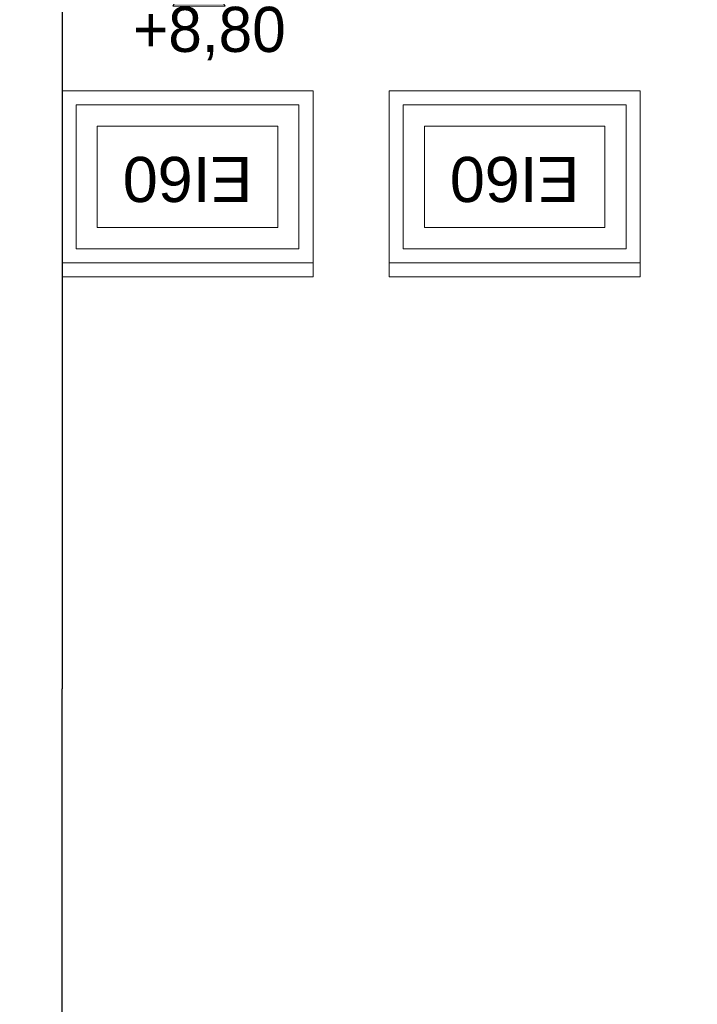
# Model space of a CAD drawing. Extents: x -613240 to -325500, y -25863 to 152403.
# Tile 101 of 254: x -386123 to -383719, y -7228 to -3738. Entities that reach past the tile are written whole.
import ezdxf

# ---------------------------------------------------------------- set-up
doc = ezdxf.new("R2010")
doc.units = 0
doc.header["$MEASUREMENT"] = 0
for name, color, linetype, lineweight in [('0_Nr_Pióra__21', 7, 'Continuous', 9), ('0_Nr_Pióra__5', 7, 'Continuous', 13), ('INWENT WYMIARY_Nr_Pióra__21', 7, 'Continuous', 9), ('INWENT. OKNA_Nr_Pióra__5', 7, 'Continuous', 13), ('INWENT.ŚCIANY_Nr_Pióra__1', 7, 'Continuous', 25), ('INWENT.ŚCIANY_Nr_Pióra__5', 7, 'Continuous', 13)]:
    doc.layers.add(name, color=color, linetype=linetype, lineweight=lineweight)
doc.layers.add('Arch opisy okien_Nr_Pióra__9', color=7, linetype='Continuous', lineweight=13, true_color=0x3dad99)
doc.layers.add('INWENT WYMIARY', color=7, linetype='Continuous')
doc.styles.add('GENERATED_STYLE_1', font='txt')
doc.styles.add('GENERATED_STYLE_10', font='arial.ttf')
doc.dimstyles.new('GENERATED_STYLE__6', dxfattribs={"dimtxt": 160.000002, "dimasz": 110.144928, "dimexe": 0.18, "dimexo": 40, "dimgap": 0.09, "dimtad": 1, "dimtih": 1, "dimtoh": 1, "dimdec": 0, "dimzin": 0, "dimdsep": 46, "dimtxsty": 'GENERATED_STYLE_1', "dimblk": 'ARROWHEAD_5', "dimblk1": 'ARROWHEAD_5', "dimblk2": 'ARROWHEAD_5', "dimcen": 0.09, "dimclrd": 7, "dimclre": 7, "dimclrt": 7, "dimazin": 0, "dimtfac": 1, "dimtdec": 4, "dimtmove": 0, "dimatfit": 3, "dimfxl": 0, "dimtolj": 1, "dimtzin": 0, "dimarcsym": 0})

# ---------------------------------------------------------------- blocks, each defined once
blk = doc.blocks.new('Wymiary_19', base_point=(-385487, -3529.6))
at = {"layer": 'INWENT WYMIARY_Nr_Pióra__21', "linetype": 'Continuous'}
blk.add_hatch(color=256, dxfattribs=at).paths.add_polyline_path([(-385487, -3529.6), (-385579.8, -3689.6), (-385394.2, -3689.6)], flags=0)
for p, q in [((-385487, -3529.6), (-385607, -3529.6)), ((-385487, -3529.6), (-385579.8, -3689.6)), ((-385487, -3529.6), (-385367, -3529.6)), ((-385394.2, -3689.6), (-385487, -3529.6)), ((-385579.8, -3689.6), (-385394.2, -3689.6))]:
    blk.add_line(p, q, dxfattribs=at)
at = {"layer": 'INWENT WYMIARY_Nr_Pióra__21', "insert": (-385720.4, -3881.6), "char_height": 160, "attachment_point": 7, "style": 'GENERATED_STYLE_1'}
blk.add_mtext('{+8,80}', dxfattribs=at)
blk = doc.blocks.new('*D916')
at = {"layer": '0_Nr_Pióra__5', "linetype": 'Continuous'}
for points in [[(-377805.4, -5035.4), (-377844.1, -5144.7), (-377893.5, -5110.8)], [(-378059.5, -5794.6), (-378084.5, -5681.4), (-378024.6, -5684.1)]]:
    blk.add_hatch(color=256, dxfattribs=at).paths.add_polyline_path(points, flags=0)
for p, q in [((-377805.4, -5035.4), (-377893.5, -5110.8)), ((-377805.4, -5035.4), (-377844.1, -5144.7)), ((-377844.1, -5144.7), (-377893.5, -5110.8)), ((-378059.5, -5794.6), (-378084.5, -5681.4)), ((-378084.5, -5681.4), (-378024.6, -5684.1)), ((-378059.5, -5794.6), (-378024.6, -5684.1))]:
    blk.add_line(p, q, dxfattribs=at)
blk.add_arc((-376798.3, -5794.6), 1261.2, 148.0793, 174.9121, dxfattribs=at)
at = {"layer": '0_Nr_Pióra__21', "insert": (-378697.2, -5423.5), "char_height": 160, "attachment_point": 7, "style": 'GENERATED_STYLE_1'}
blk.add_mtext('{37,01°}', dxfattribs=at)
blk = doc.blocks.new('ARROWHEAD_5')
at = {"color": 0, "linetype": 'Continuous', "lineweight": 0}
blk.add_line((0, 0), (-1, 0), dxfattribs=at)
blk.add_solid([(-1, 0.2679), (0, 0), (-1, -0.2679), (-1, 0.2679)], dxfattribs=at)

msp = doc.modelspace()

# ---------------------------------------------------------------- linework, layer by layer
at = {"layer": 'INWENT. OKNA_Nr_Pióra__5', "linetype": 'Continuous'}
for p, q in [((-385922.2, -4039.6), (-385132.2, -4039.6)), ((-385922.2, -4039.6), (-385922.2, -4549.6)), ((-385132.2, -4039.6), (-385132.2, -4549.6)), ((-384762.2, -4039.6), (-383972.2, -4039.6)), ((-384762.2, -4039.6), (-384762.2, -4549.6)), ((-383972.2, -4039.6), (-383972.2, -4549.6)), ((-385847.2, -4114.6), (-385847.2, -4474.6)), ((-385847.2, -4114.6), (-385207.2, -4114.6)), ((-385207.2, -4114.6), (-385207.2, -4474.6)), ((-384687.2, -4114.6), (-384687.2, -4474.6)), ((-384687.2, -4114.6), (-384047.2, -4114.6)), ((-384047.2, -4114.6), (-384047.2, -4474.6)), ((-385847.2, -4474.6), (-385207.2, -4474.6)), ((-384687.2, -4474.6), (-384047.2, -4474.6)), ((-385922.2, -4549.6), (-385132.2, -4549.6)), ((-384762.2, -4549.6), (-383972.2, -4549.6))]:
    msp.add_line(p, q, dxfattribs=at)
at = {"layer": 'INWENT.ŚCIANY_Nr_Pióra__1', "linetype": 'Continuous'}
for p in [(-385972.2, -3529.6), (-385972.2, -8279.6)]:
    msp.add_line(p, (-385972.2, -6109.6), dxfattribs=at)
at = {"layer": 'INWENT.ŚCIANY_Nr_Pióra__5', "linetype": 'Continuous'}
for p, q in [((-385972.2, -3989.6), (-385972.2, -4599.6)), ((-385082.2, -3989.6), (-385972.2, -3989.6)), ((-385082.2, -3989.6), (-385082.2, -4599.6)), ((-384812.2, -3989.6), (-384812.2, -4599.6)), ((-383922.2, -3989.6), (-384812.2, -3989.6)), ((-383922.2, -3989.6), (-383922.2, -4599.6)), ((-385972.2, -4599.6), (-385082.2, -4599.6)), ((-385972.2, -4649.6), (-385972.2, -4599.6)), ((-385082.2, -4599.6), (-385972.2, -4599.6)), ((-385082.2, -4599.6), (-385082.2, -4649.6)), ((-384812.2, -4599.6), (-383922.2, -4599.6)), ((-384812.2, -4649.6), (-384812.2, -4599.6)), ((-383922.2, -4599.6), (-384812.2, -4599.6)), ((-383922.2, -4599.6), (-383922.2, -4649.6)), ((-385082.2, -4649.6), (-385972.2, -4649.6)), ((-383922.2, -4649.6), (-384812.2, -4649.6))]:
    msp.add_line(p, q, dxfattribs=at)

# ---------------------------------------------------------------- block references
at = {"layer": 'INWENT WYMIARY', "linetype": 'Continuous'}
msp.add_blockref('Wymiary_19', (-385487, -3529.6), dxfattribs=at)

# ---------------------------------------------------------------- texts
at = {"layer": 'Arch opisy okien_Nr_Pióra__9', "linetype": 'Continuous', "char_height": 160, "attachment_point": 2, "rotation": 180, "style": 'GENERATED_STYLE_10'}
for insert in [(-385527.2, -4383.8), (-384367.2, -4383.8)]:
    msp.add_mtext('{EI60}', dxfattribs=dict(at, insert=insert))

# ---------------------------------------------------------------- dimensions: what is measured, and where the dimension line sits
at = {"linetype": 'Continuous'}
dim = msp.add_angular_dim_3p(base=(-377994.3, -5394.3), center=(-376798.3, -5794.6), p1=(-386122.5, 1233.9), p2=(-380002.2, -5794.6), dimstyle='GENERATED_STYLE__6', dxfattribs=at)
dim.commit()
dim.dimension.update_dxf_attribs({"geometry": '*D916', "text_midpoint": (-378379.8, -5343.5), "dimtype": 165})

doc.saveas('drawing.dxf')
